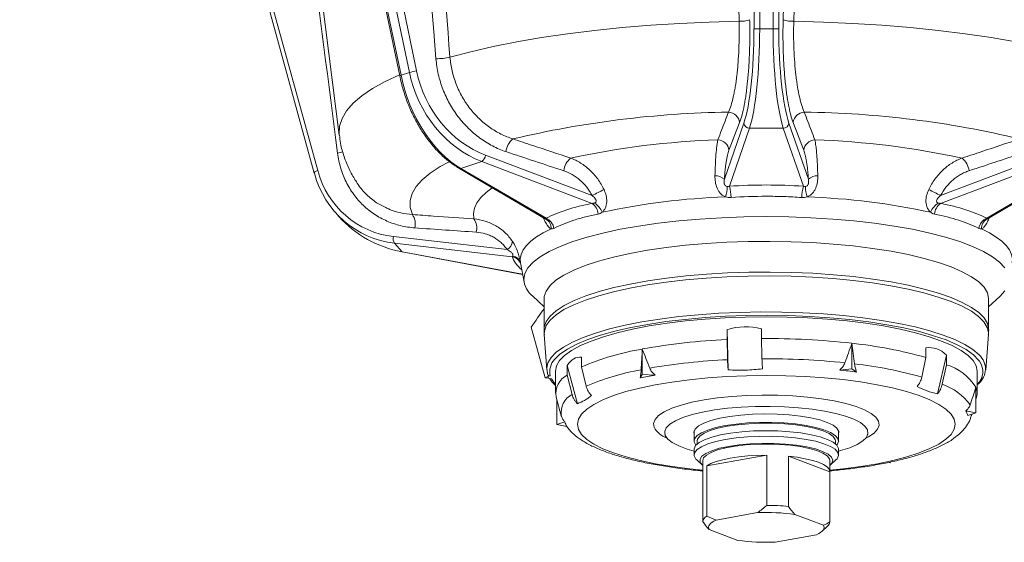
# Model space of a CAD drawing. Header units: millimetres. Extents: x 44 to 335, y -281 to 612.
# Tile 1 of 15: x 60 to 230, y -281 to -191. Entities that reach past the tile are written whole.
import ezdxf

# ---------------------------------------------------------------- set-up
doc = ezdxf.new("R2010")
doc.units = ezdxf.units.MM

msp = doc.modelspace()

# ---------------------------------------------------------------- linework, layer by layer
at = {"color": 7, "linetype": 'Continuous', "lineweight": 15}
for p, q in [((187.03, -192.47), (187.03, 9.72)), ((188.02, 9.72), (188.01, -192.47)), ((190.33, -192.47), (190.34, 9.72)), ((191.32, 9.72), (191.32, -192.47)), ((84.99, -3.41), (125.9, -200.49)), ((127.35, -200.02), (86.44, -2.94)), ((87.68, -2.66), (128.58, -199.75)), ((84.77, -3.52), (125.67, -200.6)), ((59.87, -31.81), (110.88, -217.44)), ((60.45, -31.35), (111.47, -216.98)), ((96.52, -64.03), (115.2, -210.89)), ((188.01, -192.47), (187.03, -192.47)), ((190.33, -192.47), (188.01, -192.47)), ((191.32, -192.47), (190.33, -192.47)), ((127.35, -200.02), (125.9, -200.49)), ((181.9, -218.5), (185.26, -208.79)), ((186.25, -209.68), (182.76, -219.73)), ((192.09, -209.68), (186.25, -209.68)), ((195.57, -219.73), (192.09, -209.68)), ((193.08, -208.79), (196.44, -218.5)), ((140.54, -214.36), (159, -221.35)), ((219.34, -221.36), (237.8, -214.36)), ((139.89, -215.45), (136.25, -216.64)), ((159, -222.7), (139.89, -215.45)), ((238.44, -215.46), (219.33, -222.7)), ((110.88, -217.44), (110.91, -217.48)), ((135.9, -216.59), (150.89, -225.36)), ((136.25, -216.64), (151.01, -225.29)), ((227.32, -225.29), (242.09, -216.64)), ((227.44, -225.37), (242.43, -216.59)), ((114.54, -224.28), (115.19, -225.01)), ((124.61, -228.47), (144.27, -230.71)), ((145.14, -231.94), (124.79, -229.62)), ((124.79, -229.62), (126.09, -231.09)), ((126.11, -231.12), (146.96, -235)), ((146.59, -232.99), (147.21, -236.38)), ((148.7, -238.78), (150.66, -240.61)), ((150.66, -239.25), (150.66, -244.56)), ((227.66, -240.61), (229.63, -238.78)), ((227.66, -244.56), (227.66, -239.25)), ((150.84, -252.94), (148.46, -244.16)), ((150.69, -245.42), (151.14, -251.54)), ((182.55, -251.54), (182.35, -244.62)), ((182.35, -246.3), (182.35, -244.62)), ((188.31, -246.13), (188.31, -244.45)), ((227.19, -251.54), (227.63, -245.42)), ((203.98, -251.38), (203.98, -246.94)), ((167.68, -252.38), (167.68, -247.94)), ((216.81, -249.41), (216.81, -247.73)), ((157.14, -251.04), (157.14, -249.36)), ((216.07, -252.81), (216.81, -249.41)), ((218.79, -255.71), (220.34, -248.98)), ((220.34, -250.66), (220.34, -248.98)), ((152.66, -251.81), (152.66, -255.58)), ((154.7, -252.46), (154.7, -250.78)), ((156.45, -257.42), (154.7, -250.78)), ((157.96, -254.4), (157.14, -251.04)), ((201.86, -251.6), (203.98, -251.38)), ((203.98, -251.38), (204.79, -251.93)), ((219.6, -254.06), (220.34, -250.66)), ((225.66, -255.58), (225.66, -251.81)), ((150.84, -252.94), (151.34, -252.7)), ((151.46, -252.99), (150.84, -252.94)), ((151.74, -252.57), (151.34, -252.7)), ((151.34, -252.7), (151.46, -252.99)), ((151.46, -252.99), (151.96, -253.09)), ((155.53, -255.82), (154.7, -252.46)), ((167.33, -252.96), (167.68, -252.38)), ((167.68, -252.38), (169.92, -252.47)), ((225.46, -259.02), (225.46, -254.58)), ((152.76, -256.26), (153.66, -259.5)), ((152.86, -261.01), (152.86, -256.65)), ((225.46, -256.65), (225.57, -256.26)), ((223.7, -258.65), (225.46, -259.02)), ((225.46, -259.02), (224.03, -259.48)), ((152.86, -261.01), (154.29, -260.56)), ((153.68, -259.57), (153.66, -259.5)), ((224.67, -259.5), (224.73, -259.26)), ((154.63, -261.38), (152.86, -261.01)), ((176.66, -262.14), (176.66, -263.88)), ((201.66, -263.88), (201.66, -262.14)), ((177.21, -263.88), (177.21, -264.38)), ((201.11, -264.38), (201.11, -263.88)), ((176.66, -265.33), (176.66, -266.3)), ((201.66, -266.3), (201.66, -265.33)), ((177.12, -267.16), (178.08, -268.06)), ((178.16, -267.26), (178.16, -269.19)), ((189.26, -266.35), (178.85, -268.21)), ((189.26, -275.04), (189.26, -266.35)), ((192.98, -266.52), (192.98, -275.22)), ((200.16, -269.22), (192.98, -266.52)), ((200.16, -269.19), (200.16, -267.26)), ((200.24, -268.06), (201.2, -267.16)), ((210.64, -267.66), (210.12, -267.63)), ((178.16, -269.17), (178.16, -269.22)), ((178.16, -277.86), (178.16, -269.17)), ((178.85, -268.21), (178.85, -276.9)), ((200.16, -277.91), (200.16, -269.22)), ((187.64, -276.3), (180.46, -277.58)), ((199.05, -278.46), (194.1, -276.6)), ((179.28, -279.25), (184.23, -281.1)), ((198.8, -279.55), (199.76, -278.65)), ((190.68, -281.41), (197.86, -280.13))]:
    msp.add_line(p, q, dxfattribs=at)
at = {"color": 8, "linetype": 'Continuous', "lineweight": 15}
msp.add_line((126.09, -231.09), (146.95, -234.98), dxfattribs=at)
at = {"color": 7, "linetype": 'Continuous', "lineweight": 15, "flags": 128}
for points in [[(134.38, -197.38), (137.99, -196.42), (141.86, -195.53), (145.95, -194.71), (150.25, -193.96), (154.75, -193.3), (159.41, -192.72), (164.22, -192.22), (169.15, -191.82), (174.18, -191.5), (179.28, -191.27), (184.43, -191.14)], [(193.91, -191.14), (199.06, -191.28), (204.16, -191.5), (209.19, -191.82), (214.12, -192.23), (218.93, -192.72), (223.59, -193.3), (228.09, -193.97), (232.39, -194.71), (236.48, -195.53), (240.34, -196.42), (243.95, -197.38)], [(147.16, -235.87), (147.34, -234.87), (147.88, -233.87), (148.77, -232.9), (150, -231.94), (151.56, -231.02), (153.45, -230.15), (155.65, -229.32), (158.12, -228.55), (160.87, -227.84), (163.85, -227.2), (167.05, -226.63), (170.44, -226.14), (173.99, -225.73), (177.67, -225.41), (181.44, -225.18), (185.29, -225.05), (189.16, -225), (193.04, -225.05), (196.88, -225.18), (200.66, -225.41), (204.33, -225.73), (207.88, -226.14), (211.27, -226.63), (214.47, -227.2), (217.46, -227.84), (220.2, -228.55), (222.68, -229.32), (224.87, -230.15), (226.76, -231.02), (228.33, -231.94), (229.56, -232.9), (230.45, -233.87)], [(150.66, -239.25), (150.69, -238.86), (151.02, -237.9), (151.7, -236.95), (152.73, -236.03), (154.1, -235.13), (155.8, -234.28), (157.81, -233.47), (160.12, -232.71), (162.69, -232.01), (165.51, -231.39), (168.56, -230.83), (171.79, -230.36), (175.19, -229.97), (178.72, -229.66), (182.34, -229.44), (186.03, -229.32), (189.75, -229.29), (193.46, -229.35), (197.13, -229.5), (200.73, -229.75), (204.22, -230.08), (207.57, -230.5), (210.75, -231), (213.73, -231.58), (216.47, -232.23), (218.96, -232.94), (221.18, -233.72), (223.09, -234.54), (224.69, -235.41), (225.95, -236.32), (226.88, -237.25), (227.45, -238.2)], [(126.09, -231.09), (126.11, -231.12), (126.11, -231.12)], [(227.45, -238.2), (227.66, -239.16), (227.66, -239.25)], [(230.45, -237.87), (229.63, -238.78)], [(226.08, -250.05), (225.93, -249.85), (225.02, -248.93), (223.77, -248.05), (222.19, -247.19), (220.3, -246.38), (218.12, -245.63), (215.66, -244.93), (212.95, -244.29), (210.02, -243.73), (206.89, -243.24), (203.59, -242.84), (200.15, -242.52), (196.61, -242.29), (193, -242.14), (189.36, -242.09), (185.71, -242.13), (182.09, -242.27), (178.54, -242.49), (175.09, -242.8), (171.78, -243.2), (168.63, -243.68), (165.67, -244.23), (162.94, -244.86), (160.45, -245.55), (158.24, -246.3), (156.32, -247.11), (154.71, -247.95), (153.42, -248.84), (152.48, -249.75)], [(152.66, -251.81), (152.84, -250.88), (153.36, -249.96), (154.23, -249.07), (155.44, -248.19), (156.97, -247.35), (158.81, -246.56), (160.95, -245.81), (163.35, -245.13), (166.01, -244.51), (168.88, -243.95), (171.96, -243.48), (175.19, -243.08), (178.57, -242.77), (182.04, -242.54), (185.58, -242.41), (189.16, -242.36), (192.74, -242.41), (196.28, -242.54), (199.76, -242.77), (203.13, -243.08), (206.37, -243.48), (209.44, -243.95), (212.32, -244.51), (214.97, -245.13), (217.38, -245.81), (219.51, -246.56), (221.35, -247.35), (222.88, -248.19), (224.09, -249.07), (224.96, -249.96), (225.49, -250.88), (225.66, -251.81)], [(182.44, -249.79), (182.43, -249.39), (182.35, -246.3)], [(188.41, -249.63), (188.4, -249.22), (188.31, -246.13)], [(151.28, -252.23), (151.13, -251.29), (151.24, -250.62)], [(176.66, -265.64), (175.43, -265.29), (174, -264.75), (172.88, -264.17), (172.09, -263.55), (171.65, -262.91), (171.56, -262.26), (171.83, -261.62), (172.46, -260.99), (173.42, -260.39), (174.71, -259.83), (176.29, -259.32), (178.13, -258.88), (180.2, -258.51), (182.45, -258.22), (184.83, -258.01), (187.31, -257.9)], [(187.31, -257.9), (189.82, -257.88), (192.32, -257.95), (194.75, -258.11), (197.07, -258.36), (199.23, -258.69), (201.18, -259.1), (202.89, -259.58), (204.32, -260.11), (205.44, -260.69), (206.23, -261.31), (206.68, -261.95), (206.76, -262.6), (206.49, -263.25), (205.87, -263.88), (204.9, -264.48), (203.61, -265.04), (202.03, -265.54), (201.66, -265.64)], [(176.66, -262.72), (176.61, -262.36), (176.84, -261.81), (177.42, -261.28), (178.34, -260.79), (179.57, -260.34), (181.08, -259.95), (182.82, -259.63), (184.74, -259.39), (186.79, -259.24), (188.9, -259.19), (191.03, -259.22), (193.1, -259.35), (195.05, -259.57), (196.84, -259.86), (198.41, -260.24), (199.71, -260.67), (200.71, -261.16), (201.37, -261.68), (201.69, -262.23), (201.66, -262.72)], [(177.21, -263.88), (177.26, -263.59), (177.64, -263.06), (178.37, -262.55), (179.42, -262.09), (180.77, -261.68), (182.38, -261.34), (184.19, -261.07), (186.15, -260.89), (188.2, -260.8), (190.29, -260.8), (192.34, -260.9), (194.29, -261.09), (196.09, -261.36), (197.67, -261.71), (199, -262.13), (200.03, -262.59), (200.73, -263.1), (201.07, -263.63), (201.11, -263.88)], [(201.34, -264.61), (201.41, -264.53), (201.66, -263.99), (201.55, -263.44), (201.08, -262.91), (200.27, -262.4), (199.14, -261.93), (197.73, -261.53), (196.06, -261.18), (194.2, -260.92), (192.2, -260.74), (190.1, -260.66), (187.98, -260.66), (185.9, -260.76), (183.91, -260.95), (182.06, -261.22)], [(176.66, -265.33), (176.67, -265.22), (176.92, -264.68), (177.52, -264.15), (178.46, -263.66), (179.7, -263.22), (181.22, -262.83), (182.96, -262.52), (184.89, -262.29), (186.93, -262.15), (189.04, -262.1), (191.16, -262.14), (193.21, -262.27), (195.15, -262.49), (196.92, -262.79), (198.47, -263.17), (199.74, -263.61), (200.72, -264.1), (201.36, -264.62), (201.64, -265.16), (201.66, -265.33)], [(182.06, -261.22), (180.43, -261.57), (179.04, -261.98), (177.95, -262.45), (177.18, -262.96), (176.75, -263.5), (176.68, -264.05), (176.97, -264.59), (176.98, -264.61)], [(177.12, -267.16), (176.97, -267.01), (176.68, -266.46), (176.75, -265.92), (177.18, -265.38), (177.95, -264.87), (179.04, -264.4), (180.43, -263.98), (182.06, -263.63)], [(182.06, -263.63), (183.91, -263.36), (185.9, -263.17), (187.98, -263.08), (190.1, -263.07), (192.2, -263.16), (194.2, -263.34), (196.06, -263.6), (197.73, -263.94), (199.14, -264.35), (200.27, -264.81), (201.08, -265.32), (201.55, -265.86), (201.66, -266.4), (201.41, -266.95), (201.2, -267.16)], [(182.63, -264.81), (181.05, -265.15), (179.72, -265.56), (178.7, -266.03), (178.02, -266.53), (177.69, -267.06), (177.73, -267.59), (178.14, -268.11), (178.16, -268.13)], [(178.16, -267.26), (178.3, -266.81), (178.79, -266.32), (179.61, -265.85), (180.73, -265.43), (182.13, -265.07), (183.75, -264.78), (185.55, -264.57), (187.46, -264.45), (189.43, -264.42), (191.39, -264.47), (193.28, -264.62), (195.03, -264.86), (196.6, -265.17), (197.93, -265.54), (198.97, -265.98), (199.7, -266.45), (200.1, -266.95), (200.16, -267.26)], [(200.16, -268.13), (200.52, -267.73), (200.66, -267.2), (200.43, -266.67), (199.84, -266.16), (198.91, -265.68), (197.67, -265.26), (196.15, -264.9), (194.4, -264.61), (192.49, -264.41), (190.47, -264.31), (188.41, -264.29), (186.38, -264.37), (184.43, -264.55), (182.63, -264.81)], [(189.26, -266.35), (187.58, -266.38), (185.94, -266.47), (184.37, -266.63), (182.92, -266.85), (181.61, -267.12), (180.48, -267.45), (179.55, -267.81), (178.85, -268.21)], [(200.16, -269.22), (200.05, -268.78), (199.68, -268.36), (199.06, -267.95), (198.22, -267.58), (197.16, -267.24), (195.91, -266.95), (194.51, -266.71), (192.98, -266.52)], [(180.46, -277.58), (180.08, -277.77), (179.76, -277.97), (179.51, -278.18), (179.33, -278.39), (179.21, -278.6), (179.16, -278.82), (179.19, -279.03), (179.28, -279.25)], [(197.86, -280.13), (198.24, -279.94), (198.56, -279.74), (198.81, -279.53), (199, -279.32), (199.11, -279.11), (199.16, -278.89), (199.14, -278.67), (199.05, -278.46)]]:
    msp.add_lwpolyline(points, dxfattribs=at)
at = {"color": 8, "linetype": 'Continuous', "lineweight": 15, "flags": 128}
for points in [[(115.2, -210.89), (115.17, -210.65), (115.25, -209.31), (115.69, -207.97), (116.48, -206.65), (117.64, -205.34), (119.14, -204.06), (120.98, -202.81), (123.16, -201.59), (125.64, -200.43)], [(125.9, -200.49), (125.8, -200.53), (125.73, -200.56), (125.69, -200.58), (125.67, -200.6), (125.67, -200.6)], [(127.87, -224.64), (127.49, -223.43), (127.48, -222.21), (127.82, -221), (128.51, -219.8), (129.56, -218.61), (130.95, -217.45), (132.67, -216.32), (134.23, -215.48)], [(111.47, -216.98), (111.32, -217.04), (111.19, -217.11), (111.07, -217.18), (110.98, -217.25), (110.92, -217.32), (110.89, -217.38), (110.88, -217.43), (110.88, -217.44)], [(138.51, -225.39), (138.43, -224.47), (138.6, -223.54), (139.03, -222.62), (139.7, -221.71), (140.62, -220.81), (141.71, -219.99)], [(146.59, -232.99), (146.54, -232.32), (146.69, -231.55), (147.04, -230.77), (147.61, -230.01), (148.38, -229.26), (149.36, -228.52), (150.53, -227.81), (151.9, -227.11)], [(226.43, -227.12), (227.8, -227.81), (228.97, -228.53), (229.94, -229.26), (230.72, -230.01), (231.28, -230.78), (231.64, -231.55), (231.78, -232.33), (231.74, -232.99)], [(150.66, -244.56), (150.7, -244.13), (151.04, -243.18), (151.73, -242.23), (152.78, -241.31), (154.16, -240.42), (155.87, -239.56), (157.88, -238.75), (160.19, -238), (162.77, -237.31), (165.6, -236.68), (168.64, -236.13), (171.88, -235.66), (175.27, -235.27), (178.8, -234.97), (182.42, -234.75), (186.11, -234.63), (189.82, -234.6), (193.53, -234.66), (197.19, -234.82), (200.79, -235.06), (204.27, -235.4), (207.61, -235.82), (210.78, -236.32), (213.75, -236.9), (216.5, -237.55), (218.98, -238.26), (221.19, -239.03), (223.1, -239.86), (224.69, -240.73), (225.96, -241.63), (226.88, -242.56), (227.45, -243.51), (227.66, -244.47), (227.66, -244.56)], [(227.63, -245.42), (227.64, -245.15), (227.42, -244.19), (226.85, -243.24), (225.93, -242.31), (224.67, -241.4), (223.07, -240.53), (221.16, -239.71), (218.94, -238.93), (216.45, -238.22), (213.71, -237.57), (210.73, -236.99), (207.56, -236.49), (204.21, -236.07), (200.72, -235.74), (197.13, -235.5), (193.46, -235.34), (189.74, -235.28), (186.03, -235.31), (182.34, -235.44), (178.72, -235.65), (175.19, -235.96), (171.8, -236.35), (168.57, -236.83), (165.52, -237.38), (162.7, -238.01), (160.13, -238.7), (157.83, -239.46), (155.82, -240.27), (154.12, -241.12), (152.75, -242.02), (151.72, -242.94), (151.04, -243.89), (150.72, -244.85), (150.69, -245.42)], [(151.24, -250.62), (151.33, -250.34), (151.88, -249.41), (152.78, -248.49), (154.01, -247.6), (155.57, -246.74), (157.44, -245.93), (159.6, -245.17), (162.03, -244.46), (164.71, -243.82), (167.62, -243.25), (170.73, -242.75), (174.01, -242.33), (177.43, -242), (180.96, -241.75), (184.56, -241.59), (188.21, -241.52), (191.86, -241.54), (195.49, -241.65), (199.06, -241.85), (202.54, -242.14), (205.9, -242.52), (209.1, -242.98), (212.12, -243.51), (214.92, -244.12), (217.49, -244.79), (219.79, -245.52), (221.82, -246.31), (223.54, -247.15), (224.94, -248.02), (226.01, -248.93), (226.29, -249.22)], [(151.96, -253.09), (152.61, -254.02), (152.66, -254.07)], [(178.16, -268.95), (175.89, -268.72), (172.84, -268.32), (169.96, -267.83), (167.3, -267.28), (164.88, -266.65), (162.72, -265.96), (160.86, -265.22), (159.3, -264.43), (158.07, -263.61), (157.18, -262.75), (156.65, -261.88), (156.46, -260.99), (156.64, -260.11), (157.17, -259.23), (158.06, -258.38), (159.28, -257.55), (160.83, -256.76), (162.69, -256.02), (164.84, -255.33), (167.26, -254.7), (169.92, -254.14), (172.79, -253.66), (175.84, -253.26), (179.03, -252.94), (182.34, -252.71), (185.72, -252.57), (189.13, -252.52), (192.55, -252.57), (195.93, -252.7), (199.24, -252.93), (202.44, -253.25), (205.49, -253.65), (208.36, -254.13), (211.02, -254.69), (213.44, -255.32), (215.6, -256), (217.47, -256.75), (219.02, -257.54), (220.25, -258.36), (221.14, -259.22), (221.68, -260.09), (221.68, -260.09)], [(169.72, -261.52), (169.62, -260.83), (169.89, -260.14), (170.51, -259.47), (171.48, -258.83), (172.78, -258.22), (174.39, -257.67), (176.27, -257.18), (178.39, -256.76), (180.71, -256.42), (183.19, -256.17), (185.78, -256), (188.43, -255.93), (191.1, -255.95), (193.73, -256.06), (196.28, -256.27), (198.69, -256.57), (200.93, -256.94), (202.94, -257.4), (204.7, -257.91), (206.17, -258.49), (207.33, -259.11), (208.14, -259.77), (208.6, -260.45), (208.7, -261.14), (208.44, -261.83), (207.81, -262.5), (206.84, -263.14), (206.4, -263.37)], [(221.68, -260.09), (221.86, -260.98), (221.68, -261.86), (221.15, -262.74), (220.27, -263.59), (219.04, -264.42), (217.49, -265.21), (215.63, -265.95), (213.48, -266.64), (211.06, -267.27), (208.4, -267.83), (205.53, -268.31), (202.49, -268.71), (200.16, -268.95)], [(224.72, -259.26), (224.66, -259.53), (224.65, -259.54)]]:
    msp.add_lwpolyline(points, dxfattribs=at)
at = {"color": 7, "linetype": 'Continuous', "lineweight": 15}
for centre, radius, start, end in [((184.63, -186.18), 4.97, 267.7515, 289.3605), ((193.72, -186.18), 4.97, 250.6283, 272.2487), ((132.1, -187.38), 10.25, 269.1365, 282.8565), ((129.88, -208.45), 8.8, 98.4788, 106.7452), ((185.21, -379.93), 173.07, 90.864, 103.341), ((182.48, -208.95), 2.07, 7.119, 86.5351), ((195.86, -208.95), 2.07, 93.4592, 172.8829), ((193.36, -377.88), 171.02, 76.5803, 89.2057), ((186.29, -208.64), 1.04, 188.1232, 267.6005), ((192.05, -208.64), 1.04, 272.3936, 351.8792), ((147.39, -214.13), 3.35, 129.1405, 173.2347), ((185.66, -354.8), 143.2, 91.954, 102.251), ((180.64, -213.75), 2.07, 7.0263, 85.9956), ((197.7, -213.75), 2.07, 93.9987, 172.9756), ((192.67, -354.75), 143.15, 77.7434, 88.0426), ((138.83, -214.09), 1.73, 307.9091, 351.0129), ((157.42, -217.45), 3.37, 129.5848, 173.3085), ((220.91, -217.45), 3.37, 6.6913, 50.3987), ((180.32, -220.32), 2.4, 49.1024, 91.2515), ((198.01, -220.32), 2.4, 88.739, 130.9081), ((175.71, -219.57), 6.7, 342.4762, 358.2202), ((174.19, -221.97), 8.86, 1.8596, 14.6389), ((204.13, -221.97), 8.84, 165.3391, 178.1402), ((202.62, -219.57), 6.69, 181.7583, 197.5229), ((171.75, -243.89), 25.89, 114.4118, 119.5107), ((186.22, -341.83), 120.32, 91.964, 102.241), ((192.11, -341.79), 120.28, 77.7533, 88.0327), ((206.56, -243.93), 25.93, 60.4892, 65.58), ((157.6, -224.68), 2.43, 2.9331, 54.6784), ((157.71, -225.38), 3.21, 20.5961, 58.4974), ((220.62, -225.38), 3.21, 121.4931, 159.4034), ((220.73, -224.68), 2.43, 125.3094, 177.0636), ((125.54, -226.25), 2.83, 345.8914, 34.7814), ((136.15, -227.01), 2.86, 346.2463, 34.3859), ((149.98, -227.04), 1.92, 357.6996, 59.45), ((150.13, -227.4), 2.29, 9.1782, 67.3239), ((228.2, -227.4), 2.29, 112.6682, 170.8195), ((228.35, -227.04), 1.92, 120.5402, 182.2939), ((125.9, -228.85), 1.35, 163.2687, 214.4744), ((143.35, -229.08), 1.87, 299.5738, 353.586), ((151.26, -235.57), 4.11, 184.174, 231.4294), ((187.17, -355.64), 109.45, 92.5274, 100.2569), ((189.35, -377.83), 131.7, 83.6225, 90.4515), ((196.14, -322.33), 75.79, 74.1781, 84.0651), ((175.05, -292.4), 45.06, 99.4029, 113.4177), ((187.37, -358.12), 108.44, 92.6035, 99.7717), ((189.32, -379.11), 129.48, 84.0353, 90.4015), ((196.33, -322.36), 72.3, 74.1558, 83.5587), ((223.8, -251.4), 3.3, 304.2391, 41.2497), ((174.92, -293.4), 42.53, 100.0741, 113.4955), ((191.34, -356.07), 105.01, 82.6368, 84.2458), ((217.66, -259.46), 9.2, 32.0645, 73.0996), ((156.33, -255.69), 3.62, 116.7917, 188.9117), ((182.53, -326.52), 75.12, 99.6622, 101.6739), ((216.67, -263.12), 9.52, 35.2183, 72.0557), ((223.13, -255.57), 2.53, 344.4036, 23.0468), ((221.19, -260.16), 2.92, 13.4808, 31.0443), ((157.13, -259.88), 2.92, 193.4808, 211.0443), ((189.21, -315.28), 40.24, 84.6257, 89.9323), ((179.48, -278.08), 1.34, 118.469, 170.8216), ((189.18, -312.02), 35.75, 82.0937, 92.4644), ((199.01, -277.76), 1.16, 310.2502, 352.611), ((189.15, -245.69), 35.75, 262.0937, 272.4644)]:
    msp.add_arc(centre, radius, start, end, dxfattribs=at)
at = {"color": 8, "linetype": 'Continuous', "lineweight": 15}
for centre, radius, start, end in [((114.17, -210.36), 3.73, 281.485, 296.504), ((136.14, -216.17), 0.482, 240.9416, 283.0299), ((144.99, -233.48), 1.67, 15.9571, 80.3668), ((144.81, -233.84), 1.93, 18.8876, 79.9496), ((154.76, -251.85), 3.1, 137.2413, 193.4844), ((223.64, -251.83), 3.02, 312.0803, 36.0728), ((157.17, -258.97), 3.55, 117.5441, 188.5336), ((173.47, -259.29), 4.36, 210.6469, 249.2221)]:
    msp.add_arc(centre, radius, start, end, dxfattribs=at)
at = {"color": 7, "linetype": 'Continuous', "lineweight": 15}
for centre, major_axis, ratio, start_param, end_param in [((183.79, -192.47), (0, 18.32), 0.176447, 3.612832, 4.712389), ((184.78, -192.47), (0, 19.32), 0.16732, 3.612832, 4.712389), ((193.56, -192.47), (0, 19.32), 0.167079, 1.570796, 2.670354), ((194.55, -192.47), (0, 18.32), 0.176207, 1.570796, 2.670354), ((138.47, -199.33), (-5.46, 18.53), 0.646362, 1.44423, 2.543788), ((143.95, -197.55), (-7.09, 17.98), 0.862758, 1.37356, 2.473118), ((144.43, -197.37), (-6.82, 17.01), 0.868541, 1.367953, 2.467511), ((128.38, -210.76), (10.27, 16.54), 0.904321, 2.444651, 3.544208), ((128, -210.57), (9.6, 15.78), 0.901827, 2.436872, 3.536429), ((189.16, -239.46), (42.94, 0), 0.464459, 1.420957, 1.720355), ((188.23, -239.57), (42.86, -8.06), 0.375437, 2.389409, 2.688807), ((190.1, -239.57), (42.86, 8.06), 0.375394, 0.452533, 0.751931), ((130.33, -212.98), (19.1, 4.33), 0.939039, 3.615232, 4.283818), ((189.16, -376.43), (-3.86, 132.35), 0.274241, 6.200416, 6.364985), ((189.16, -376.43), (29.06, 128.64), 0.171657, 6.180297, 6.344866), ((189.16, -376.43), (-32.81, 127.01), 0.125904, 6.236377, 6.400946)]:
    msp.add_ellipse(centre, major_axis=major_axis, ratio=ratio, start_param=start_param, end_param=end_param, dxfattribs=at)
at = {"color": 8, "linetype": 'Continuous', "lineweight": 15}
msp.add_ellipse((188, -239.84), major_axis=(42.93, -8.98), ratio=0.204462, start_param=3.258768, end_param=3.473741, dxfattribs=at)
at = {"color": 7, "linetype": 'Continuous', "lineweight": 15}
for points in [[(192.07, -190.87), (193.34, -140.27), (194.6, -89.67), (195.88, -39.07)], [(184.43, -191.14), (183.19, -140.54), (181.94, -89.94), (180.68, -39.35)], [(131.95, -197.63), (127.92, -147.38), (123.91, -97.12), (119.9, -46.87)], [(114.91, -214.02), (108.62, -165.05), (102.35, -116.08), (96.08, -67.1)], [(184.54, -208.69), (183.92, -210.3), (183.31, -211.9), (182.69, -213.5)], [(195.64, -213.5), (195.03, -211.9), (194.42, -210.3), (193.8, -208.69)], [(154.08, -217.06), (150.74, -215.96), (147.4, -214.85), (144.07, -213.73)], [(234.27, -213.73), (230.93, -214.85), (227.59, -215.96), (224.25, -217.06)], [(182.41, -219.78), (182.53, -219.79), (182.65, -219.77), (182.76, -219.73)], [(195.57, -219.73), (195.69, -219.77), (195.8, -219.79), (195.93, -219.78)], [(183.05, -221.69), (182.72, -221.71), (182.41, -221.68), (182.1, -221.59)], [(196.24, -221.59), (195.93, -221.68), (195.61, -221.71), (195.29, -221.69)], [(159, -222.7), (159.13, -222.7), (159.26, -222.69), (159.39, -222.65)], [(218.95, -222.65), (219.07, -222.69), (219.2, -222.7), (219.33, -222.7)], [(160.71, -224.25), (160.49, -224.41), (160.26, -224.51), (160.02, -224.55)], [(218.31, -224.56), (218.07, -224.51), (217.84, -224.41), (217.62, -224.25)], [(150.95, -225.38), (150.99, -225.37), (151, -225.34), (151.01, -225.29)], [(227.32, -225.29), (227.33, -225.34), (227.34, -225.38), (227.38, -225.39)], [(138.93, -227.69), (135.38, -227.45), (131.84, -227.2), (128.29, -226.94)], [(152.39, -227.03), (152.23, -227.11), (152.06, -227.14), (151.9, -227.11)], [(226.43, -227.12), (226.27, -227.15), (226.1, -227.12), (225.94, -227.03)], [(145.14, -231.94), (145.19, -231.92), (145.24, -231.89), (145.27, -231.83)], [(148.46, -244.16), (149.19, -243.07), (149.92, -241.99), (150.67, -240.95)], [(203.98, -246.94), (203.58, -248.07), (203.18, -249.2), (202.77, -250.32)], [(204.44, -250.52), (204.29, -249.33), (204.13, -248.13), (203.98, -246.94)], [(167.68, -247.94), (167.62, -249.14), (167.55, -250.33), (167.48, -251.53)], [(168.96, -251.25), (168.53, -250.15), (168.1, -249.04), (167.68, -247.94)], [(182.55, -251.54), (183.54, -251.61), (185.54, -251.63), (187.52, -251.5), (188.51, -251.38)], [(225.46, -254.58), (225.13, -255.6), (224.79, -256.62), (224.45, -257.63)], [(187.64, -276.3), (188.2, -275.91), (188.73, -275.49), (189.26, -275.04)], [(192.98, -275.22), (193.34, -275.71), (193.71, -276.17), (194.1, -276.6)], [(179.28, -279.25), (178.89, -278.82), (178.52, -278.35), (178.16, -277.86)], [(178.85, -276.9), (179.37, -277.16), (179.91, -277.39), (180.46, -277.58)], [(199.05, -278.46), (199.43, -278.32), (199.8, -278.13), (200.16, -277.91)]]:
    msp.add_open_spline(points, degree=3, dxfattribs=at)
for points, knots in [([(197.66, -39.35), (197.63, -40.67), (197.6, -41.99), (197.56, -43.31), (197.43, -48.58), (197.3, -53.86), (197.17, -59.14), (196.65, -80.26), (196.13, -101.37), (195.6, -122.48), (195.04, -145.37), (194.47, -168.26), (193.91, -191.14)], [0, 0, 0, 0, 0.004, 0.004, 0.004, 0.02, 0.02, 0.02, 0.084, 0.084, 0.084, 0.1533671, 0.1533671, 0.1533671, 0.1533671]), ([(122.3, -46.62), (122.4, -47.93), (122.51, -49.24), (122.61, -50.55), (123.03, -55.8), (123.45, -61.04), (123.87, -66.28), (125.55, -87.25), (127.23, -108.22), (128.91, -129.19), (130.73, -151.92), (132.55, -174.65), (134.38, -197.38)], [0, 0, 0, 0, 0.004, 0.004, 0.004, 0.02, 0.02, 0.02, 0.084, 0.084, 0.084, 0.1533671, 0.1533671, 0.1533671, 0.1533671]), ([(186.27, -190.87), (186.3, -191.78), (186.31, -192.69), (186.3, -194.06), (186.3, -194.52), (186.28, -195.44), (186.27, -195.89), (186.22, -197.24), (186.18, -198.11), (186.1, -199.39), (186.07, -199.81), (186, -200.65), (185.96, -201.06), (185.84, -202.25), (185.76, -203), (185.61, -204.06), (185.56, -204.41), (185.45, -205.07), (185.39, -205.39), (185.21, -206.32), (185.09, -206.87), (184.82, -207.87), (184.68, -208.31), (184.54, -208.69)], [0, 0, 0, 0, 0.125, 0.125, 0.1875, 0.1875, 0.25, 0.25, 0.375, 0.375, 0.4375, 0.4375, 0.5, 0.5, 0.625, 0.625, 0.6875, 0.6875, 0.75, 0.75, 0.875, 0.875, 1, 1, 1, 1]), ([(193.8, -208.69), (193.66, -208.31), (193.52, -207.87), (193.32, -207.12), (193.25, -206.85), (193.13, -206.29), (193.07, -206), (192.89, -205.07), (192.78, -204.41), (192.63, -203.35), (192.59, -202.98), (192.5, -202.23), (192.46, -201.83), (192.34, -200.63), (192.27, -199.81), (192.16, -198.1), (192.12, -197.22), (192.06, -195.41), (192.04, -194.5), (192.04, -192.69), (192.05, -191.78), (192.07, -190.87)], [0, 0, 0, 0, 0.125, 0.125, 0.1875, 0.1875, 0.25, 0.25, 0.375, 0.375, 0.4375, 0.4375, 0.5, 0.5, 0.625, 0.625, 0.75, 0.75, 0.875, 0.875, 1, 1, 1, 1]), ([(182.6, -206.88), (182.76, -206.54), (182.91, -206.15), (183.18, -205.28), (183.31, -204.79), (183.5, -203.98), (183.56, -203.7), (183.67, -203.11), (183.73, -202.81), (183.88, -201.87), (183.97, -201.21), (184.1, -200.16), (184.14, -199.79), (184.21, -199.06), (184.24, -198.69), (184.32, -197.55), (184.37, -196.78), (184.43, -195.19), (184.45, -194.38), (184.46, -192.76), (184.45, -191.95), (184.43, -191.14)], [0, 0, 0, 0, 0.125, 0.125, 0.25, 0.25, 0.3125, 0.3125, 0.375, 0.375, 0.5, 0.5, 0.5625, 0.5625, 0.625, 0.625, 0.75, 0.75, 0.875, 0.875, 1, 1, 1, 1]), ([(193.91, -191.14), (193.89, -191.95), (193.88, -192.76), (193.89, -194.36), (193.91, -195.17), (193.97, -196.77), (194.02, -197.55), (194.13, -199.05), (194.2, -199.78), (194.32, -200.84), (194.37, -201.19), (194.46, -201.85), (194.51, -202.18), (194.66, -203.11), (194.78, -203.7), (194.96, -204.51), (195.03, -204.77), (195.16, -205.26), (195.22, -205.5), (195.43, -206.15), (195.58, -206.54), (195.73, -206.88)], [0, 0, 0, 0, 0.125, 0.125, 0.25, 0.25, 0.375, 0.375, 0.5, 0.5, 0.5625, 0.5625, 0.625, 0.625, 0.75, 0.75, 0.8125, 0.8125, 0.875, 0.875, 1, 1, 1, 1]), ([(144.07, -213.73), (143.27, -213.47), (142.5, -213.14), (141.38, -212.56), (141.01, -212.35), (140.28, -211.89), (139.91, -211.65), (138.86, -210.88), (138.19, -210.31), (137.25, -209.39), (136.94, -209.06), (136.35, -208.39), (136.07, -208.04), (135.25, -206.96), (134.75, -206.2), (133.87, -204.62), (133.48, -203.79), (132.83, -202.07), (132.56, -201.2), (132.16, -199.43), (132.02, -198.54), (131.95, -197.63)], [0, 0, 0, 0, 0.125, 0.125, 0.1875, 0.1875, 0.25, 0.25, 0.375, 0.375, 0.4375, 0.4375, 0.5, 0.5, 0.625, 0.625, 0.75, 0.75, 0.875, 0.875, 1, 1, 1, 1]), ([(134.38, -197.38), (134.45, -198.18), (134.57, -198.97), (134.93, -200.53), (135.17, -201.3), (135.76, -202.82), (136.1, -203.55), (136.9, -204.95), (137.34, -205.61), (138.08, -206.57), (138.34, -206.87), (138.87, -207.46), (139.14, -207.74), (139.99, -208.56), (140.59, -209.05), (141.54, -209.72), (141.87, -209.94), (142.52, -210.33), (142.86, -210.51), (143.87, -211.02), (144.57, -211.3), (145.28, -211.53)], [0, 0, 0, 0, 0.125, 0.125, 0.25, 0.25, 0.375, 0.375, 0.5, 0.5, 0.5625, 0.5625, 0.625, 0.625, 0.75, 0.75, 0.8125, 0.8125, 0.875, 0.875, 1, 1, 1, 1]), ([(125.67, -200.6), (125.77, -201.02), (126.04, -202.24), (126.64, -204.23), (127.53, -206.51), (128.6, -208.68), (129.83, -210.7), (131.2, -212.54), (132.7, -214.16), (134.27, -215.55), (135.37, -216.25), (135.9, -216.59)], [0, 0, 0, 0, 0.061789, 0.178643, 0.295663, 0.412905, 0.53048, 0.64848, 0.766957, 0.885911, 1, 1, 1, 1]), ([(180.78, -211.68), (180.99, -211.13), (181.2, -210.58), (181.41, -210.03), (181.81, -208.98), (182.2, -207.93), (182.6, -206.88)], [0, 0, 0, 0, 0.004, 0.004, 0.004, 0.01164403, 0.01164403, 0.01164403, 0.01164403]), ([(195.73, -206.88), (195.94, -207.43), (196.15, -207.98), (196.36, -208.53), (196.76, -209.58), (197.16, -210.63), (197.56, -211.68)], [0, 0, 0, 0, 0.004, 0.004, 0.004, 0.01164403, 0.01164403, 0.01164403, 0.01164403]), ([(115.24, -210.89), (115.29, -211.36), (115.44, -212.63), (116.01, -214.6), (116.86, -216.77), (117.61, -218.06), (117.98, -218.71)], [0, 0, 0, 0, 0.165134, 0.44468, 0.724669, 1, 1, 1, 1]), ([(145.28, -211.53), (146.42, -211.91), (147.57, -212.29), (148.71, -212.67), (150.9, -213.4), (153.09, -214.13), (155.28, -214.86)], [0, 0, 0, 0, 0.004, 0.004, 0.004, 0.01164403, 0.01164403, 0.01164403, 0.01164403]), ([(180.27, -217.91), (180.28, -217.22), (180.3, -216.57), (180.35, -215.64), (180.36, -215.34), (180.4, -214.76), (180.42, -214.48), (180.48, -213.68), (180.53, -213.2), (180.62, -212.56), (180.65, -212.36), (180.71, -212), (180.75, -211.83), (180.78, -211.68)], [0, 0, 0, 0, 0.25, 0.25, 0.375, 0.375, 0.5, 0.5, 0.75, 0.75, 0.875, 0.875, 1, 1, 1, 1]), ([(197.56, -211.68), (197.62, -211.98), (197.69, -212.34), (197.77, -212.98), (197.8, -213.2), (197.85, -213.68), (197.87, -213.94), (197.94, -214.74), (197.97, -215.32), (198.02, -216.25), (198.03, -216.57), (198.05, -217.23), (198.06, -217.57), (198.06, -217.92)], [0, 0, 0, 0, 0.25, 0.25, 0.375, 0.375, 0.5, 0.5, 0.75, 0.75, 0.875, 0.875, 1, 1, 1, 1]), ([(223.06, -214.86), (224.2, -214.48), (225.35, -214.1), (226.49, -213.72), (228.68, -212.99), (230.87, -212.26), (233.06, -211.53)], [0, 0, 0, 0, 0.004, 0.004, 0.004, 0.01164403, 0.01164403, 0.01164403, 0.01164403]), ([(128.29, -226.94), (127.45, -226.88), (126.62, -226.75), (125.42, -226.46), (125.02, -226.34), (124.23, -226.08), (123.85, -225.93), (122.71, -225.43), (121.98, -225.04), (120.96, -224.36), (120.62, -224.11), (119.98, -223.6), (119.66, -223.32), (118.75, -222.45), (118.2, -221.83), (117.22, -220.48), (116.78, -219.75), (116.01, -218.21), (115.7, -217.41), (115.21, -215.76), (115.02, -214.9), (114.91, -214.02)], [0, 0, 0, 0, 0.125, 0.125, 0.1875, 0.1875, 0.25, 0.25, 0.375, 0.375, 0.4375, 0.4375, 0.5, 0.5, 0.625, 0.625, 0.75, 0.75, 0.875, 0.875, 1, 1, 1, 1]), ([(182.69, -213.5), (182.65, -213.62), (182.6, -213.75), (182.51, -214.04), (182.47, -214.2), (182.35, -214.71), (182.27, -215.09), (182.17, -215.73), (182.14, -215.96), (182.08, -216.43), (182.05, -216.67), (181.97, -217.42), (181.93, -217.94), (181.9, -218.5)], [0, 0, 0, 0, 0.125, 0.125, 0.25, 0.25, 0.5, 0.5, 0.625, 0.625, 0.75, 0.75, 1, 1, 1, 1]), ([(196.44, -218.5), (196.42, -218.22), (196.4, -217.95), (196.36, -217.42), (196.34, -217.16), (196.26, -216.41), (196.2, -215.94), (196.1, -215.3), (196.06, -215.1), (195.99, -214.71), (195.95, -214.53), (195.82, -214.03), (195.74, -213.74), (195.64, -213.5)], [0, 0, 0, 0, 0.125, 0.125, 0.25, 0.25, 0.5, 0.5, 0.625, 0.625, 0.75, 0.75, 1, 1, 1, 1]), ([(155.28, -214.86), (155.88, -215.08), (156.45, -215.36), (157.28, -215.88), (157.55, -216.07), (158.08, -216.48), (158.34, -216.7), (159.09, -217.39), (159.54, -217.91), (160.16, -218.76), (160.36, -219.06), (160.72, -219.67), (160.89, -219.98), (161.05, -220.31)], [0, 0, 0, 0, 0.25, 0.25, 0.375, 0.375, 0.5, 0.5, 0.75, 0.75, 0.875, 0.875, 1, 1, 1, 1]), ([(217.28, -220.31), (217.59, -219.66), (217.96, -219.06), (218.57, -218.21), (218.79, -217.94), (219.25, -217.42), (219.49, -217.17), (220.23, -216.47), (220.76, -216.06), (221.59, -215.54), (221.88, -215.38), (222.46, -215.1), (222.76, -214.97), (223.06, -214.86)], [0, 0, 0, 0, 0.25, 0.25, 0.375, 0.375, 0.5, 0.5, 0.75, 0.75, 0.875, 0.875, 1, 1, 1, 1]), ([(159, -221.35), (158.86, -221.09), (158.72, -220.84), (158.4, -220.35), (158.23, -220.12), (157.7, -219.44), (157.31, -219.04), (156.68, -218.49), (156.46, -218.31), (156, -217.99), (155.77, -217.85), (155.07, -217.45), (154.58, -217.23), (154.08, -217.06)], [0, 0, 0, 0, 0.125, 0.125, 0.25, 0.25, 0.5, 0.5, 0.625, 0.625, 0.75, 0.75, 1, 1, 1, 1]), ([(182.1, -221.59), (181.93, -221.52), (181.77, -221.44), (181.47, -221.24), (181.33, -221.11), (181.08, -220.84), (180.97, -220.7), (180.78, -220.39), (180.69, -220.22), (180.48, -219.71), (180.39, -219.35), (180.28, -218.63), (180.26, -218.27), (180.27, -217.91)], [0, 0, 0, 0, 0.125, 0.125, 0.25, 0.25, 0.375, 0.375, 0.5, 0.5, 0.75, 0.75, 1, 1, 1, 1]), ([(198.06, -217.92), (198.07, -218.27), (198.05, -218.63), (197.94, -219.35), (197.85, -219.71), (197.64, -220.22), (197.56, -220.39), (197.36, -220.7), (197.25, -220.85), (197, -221.11), (196.87, -221.23), (196.57, -221.44), (196.4, -221.53), (196.24, -221.59)], [0, 0, 0, 0, 0.25, 0.25, 0.5, 0.5, 0.625, 0.625, 0.75, 0.75, 0.875, 0.875, 1, 1, 1, 1]), ([(224.25, -217.06), (224, -217.15), (223.75, -217.24), (223.26, -217.46), (223.02, -217.59), (222.31, -217.99), (221.86, -218.31), (221.23, -218.86), (221.02, -219.05), (220.63, -219.47), (220.44, -219.68), (219.92, -220.35), (219.6, -220.84), (219.34, -221.36)], [0, 0, 0, 0, 0.125, 0.125, 0.25, 0.25, 0.5, 0.5, 0.625, 0.625, 0.75, 0.75, 1, 1, 1, 1]), ([(118.02, -218.68), (118.22, -219.03), (118.8, -220.04), (120.12, -221.41), (121.69, -222.68), (122.82, -223.21), (123.29, -223.43)], [0, 0, 0, 0, 0.160284, 0.474379, 0.783171, 1, 1, 1, 1]), ([(181.9, -218.5), (181.88, -218.61), (181.86, -218.72), (181.85, -218.95), (181.85, -219.07), (181.88, -219.26), (181.89, -219.33), (181.94, -219.46), (181.98, -219.53), (182.08, -219.65), (182.14, -219.69), (182.27, -219.76), (182.34, -219.77), (182.41, -219.78)], [0, 0, 0, 0, 0.25, 0.25, 0.5, 0.5, 0.625, 0.625, 0.75, 0.75, 0.875, 0.875, 1, 1, 1, 1]), ([(195.93, -219.78), (195.99, -219.77), (196.06, -219.76), (196.19, -219.69), (196.26, -219.65), (196.35, -219.53), (196.39, -219.46), (196.44, -219.33), (196.46, -219.26), (196.49, -219.07), (196.49, -218.95), (196.47, -218.72), (196.46, -218.61), (196.44, -218.5)], [0, 0, 0, 0, 0.125, 0.125, 0.25, 0.25, 0.375, 0.375, 0.5, 0.5, 0.75, 0.75, 1, 1, 1, 1]), ([(159.39, -222.65), (159.45, -222.62), (159.52, -222.59), (159.62, -222.5), (159.66, -222.44), (159.69, -222.31), (159.68, -222.24), (159.65, -222.1), (159.62, -222.04), (159.51, -221.86), (159.42, -221.74), (159.22, -221.54), (159.11, -221.44), (159, -221.35)], [0, 0, 0, 0, 0.125, 0.125, 0.25, 0.25, 0.375, 0.375, 0.5, 0.5, 0.75, 0.75, 1, 1, 1, 1]), ([(161.05, -220.31), (161.21, -220.64), (161.34, -220.99), (161.5, -221.7), (161.54, -222.07), (161.51, -222.61), (161.49, -222.79), (161.41, -223.13), (161.36, -223.3), (161.22, -223.62), (161.13, -223.77), (160.94, -224.03), (160.83, -224.15), (160.71, -224.25)], [0, 0, 0, 0, 0.25, 0.25, 0.5, 0.5, 0.625, 0.625, 0.75, 0.75, 0.875, 0.875, 1, 1, 1, 1]), ([(195.29, -221.69), (194.27, -221.61), (193.25, -221.56), (191.21, -221.49), (190.18, -221.47), (187.11, -221.47), (185.08, -221.54), (183.05, -221.69)], [0, 0, 0, 0, 0.25, 0.25, 0.5, 0.5, 1, 1, 1, 1]), ([(217.62, -224.25), (217.5, -224.15), (217.39, -224.04), (217.2, -223.77), (217.11, -223.62), (216.97, -223.3), (216.92, -223.14), (216.84, -222.79), (216.82, -222.61), (216.79, -222.07), (216.83, -221.7), (217, -220.99), (217.12, -220.64), (217.28, -220.31)], [0, 0, 0, 0, 0.125, 0.125, 0.25, 0.25, 0.375, 0.375, 0.5, 0.5, 0.75, 0.75, 1, 1, 1, 1]), ([(219.34, -221.36), (219.22, -221.45), (219.12, -221.54), (218.92, -221.75), (218.82, -221.86), (218.71, -222.04), (218.68, -222.1), (218.65, -222.24), (218.64, -222.31), (218.67, -222.44), (218.71, -222.5), (218.82, -222.59), (218.88, -222.63), (218.95, -222.65)], [0, 0, 0, 0, 0.25, 0.25, 0.5, 0.5, 0.625, 0.625, 0.75, 0.75, 0.875, 0.875, 1, 1, 1, 1]), ([(127.87, -224.64), (129.09, -224.72), (130.31, -224.81), (131.52, -224.9), (133.85, -225.07), (136.18, -225.23), (138.51, -225.39)], [0, 0, 0, 0, 0.004, 0.004, 0.004, 0.01164403, 0.01164403, 0.01164403, 0.01164403]), ([(160.02, -224.55), (159.27, -224.7), (158.55, -224.86), (157.15, -225.22), (156.48, -225.41), (154.57, -226.04), (153.42, -226.51), (152.39, -227.03)], [0, 0, 0, 0, 0.25, 0.25, 0.5, 0.5, 1, 1, 1, 1]), ([(225.94, -227.03), (225.43, -226.77), (224.88, -226.52), (223.73, -226.05), (223.12, -225.83), (221.2, -225.21), (219.81, -224.85), (218.31, -224.56)], [0, 0, 0, 0, 0.25, 0.25, 0.5, 0.5, 1, 1, 1, 1]), ([(138.51, -225.39), (139.19, -225.45), (139.85, -225.58), (140.8, -225.88), (141.11, -225.99), (141.72, -226.26), (142.02, -226.41), (142.88, -226.91), (143.41, -227.3), (144.14, -227.98), (144.38, -228.23), (144.81, -228.74), (145.02, -229.01), (145.2, -229.29)], [0, 0, 0, 0, 0.25, 0.25, 0.375, 0.375, 0.5, 0.5, 0.75, 0.75, 0.875, 0.875, 1, 1, 1, 1]), ([(150.88, -225.37), (150.89, -225.38), (150.98, -225.4), (151.03, -225.47), (151.03, -225.47), (151.03, -225.47)], [0, 0, 0, 0, 0.142529, 0.743211, 1, 1, 1, 1]), ([(150.89, -225.36), (150.9, -225.37), (150.93, -225.39), (150.94, -225.39), (150.95, -225.38)], [0, 0, 0, 0, 0.25744, 1, 1, 1, 1]), ([(227.29, -225.48), (227.29, -225.48), (227.31, -225.46), (227.38, -225.39), (227.48, -225.35), (227.52, -225.34)], [0, 0, 0, 0, 0.287848, 0.741151, 1, 1, 1, 1]), ([(227.38, -225.39), (227.39, -225.39), (227.4, -225.39), (227.43, -225.37), (227.44, -225.37)], [0, 0, 0, 0, 0.72328, 1, 1, 1, 1]), ([(144.27, -230.71), (144.12, -230.48), (143.95, -230.27), (143.6, -229.86), (143.42, -229.67), (142.83, -229.14), (142.41, -228.83), (141.72, -228.45), (141.48, -228.33), (140.99, -228.13), (140.74, -228.04), (139.99, -227.82), (139.47, -227.73), (138.93, -227.69)], [0, 0, 0, 0, 0.125, 0.125, 0.25, 0.25, 0.5, 0.5, 0.625, 0.625, 0.75, 0.75, 1, 1, 1, 1]), ([(145.2, -229.29), (145.4, -229.58), (145.57, -229.89), (145.89, -230.54), (146.03, -230.88), (146.21, -231.41), (146.26, -231.58), (146.36, -231.93), (146.4, -232.1), (146.47, -232.42), (146.51, -232.58), (146.56, -232.86), (146.59, -232.99), (146.61, -233.1)], [0, 0, 0, 0, 0.25, 0.25, 0.5, 0.5, 0.625, 0.625, 0.75, 0.75, 0.875, 0.875, 1, 1, 1, 1]), ([(145.27, -231.83), (145.28, -231.8), (145.29, -231.75), (145.29, -231.65), (145.28, -231.59), (145.22, -231.46), (145.18, -231.39), (145.08, -231.27), (145.03, -231.22), (144.86, -231.07), (144.75, -230.99), (144.51, -230.84), (144.39, -230.77), (144.27, -230.71)], [0, 0, 0, 0, 0.125, 0.125, 0.25, 0.25, 0.375, 0.375, 0.5, 0.5, 0.75, 0.75, 1, 1, 1, 1]), ([(150.68, -244.56), (150.67, -244.64), (150.65, -244.93), (150.69, -245.22), (150.73, -245.43)], [0, 0, 0, 0, 0.282512, 1, 1, 1, 1]), ([(227.59, -245.44), (227.63, -245.19), (227.68, -244.9), (227.66, -244.6), (227.65, -244.56)], [0, 0, 0, 0, 0.853536, 1, 1, 1, 1]), ([(182.55, -251.54), (182.52, -251.29), (182.5, -251), (182.46, -250.41), (182.45, -250.1), (182.44, -249.79)], [0, 0, 0, 0, 0.5, 0.5, 1, 1, 1, 1]), ([(188.51, -251.38), (188.49, -251.12), (188.47, -250.84), (188.43, -250.25), (188.42, -249.94), (188.41, -249.63)], [0, 0, 0, 0, 0.5, 0.5, 1, 1, 1, 1]), ([(202.77, -250.32), (202.68, -250.57), (202.55, -250.8), (202.24, -251.23), (202.06, -251.42), (201.86, -251.6)], [0, 0, 0, 0, 0.5, 0.5, 1, 1, 1, 1]), ([(204.79, -251.93), (204.72, -251.73), (204.65, -251.51), (204.53, -251.03), (204.48, -250.78), (204.44, -250.52)], [0, 0, 0, 0, 0.5, 0.5, 1, 1, 1, 1]), ([(151.28, -252.23), (151.29, -252.31), (151.31, -252.38), (151.37, -252.48), (151.42, -252.52), (151.55, -252.6), (151.65, -252.6), (151.74, -252.57)], [0, 0, 0, 0, 0.25, 0.25, 0.5, 0.5, 1, 1, 1, 1]), ([(167.48, -251.53), (167.47, -251.79), (167.45, -252.04), (167.39, -252.52), (167.36, -252.75), (167.33, -252.96)], [0, 0, 0, 0, 0.5, 0.5, 1, 1, 1, 1]), ([(169.92, -252.47), (169.71, -252.31), (169.52, -252.13), (169.19, -251.72), (169.06, -251.49), (168.96, -251.25)], [0, 0, 0, 0, 0.5, 0.5, 1, 1, 1, 1]), ([(151.62, -253.01), (151.66, -253.09), (151.86, -253.46), (152.2, -253.81), (152.46, -254.09)], [0, 0, 0, 0, 0.21054, 1, 1, 1, 1]), ([(215.26, -254.45), (215.36, -254.34), (215.45, -254.22), (215.62, -253.96), (215.7, -253.83), (215.83, -253.55), (215.9, -253.4), (216, -253.11), (216.04, -252.96), (216.07, -252.81)], [0, 0, 0, 0, 0.25, 0.25, 0.5, 0.5, 0.75, 0.75, 1, 1, 1, 1]), ([(152.46, -254.09), (152.48, -254.12), (152.53, -254.18), (152.61, -254.24), (152.66, -254.28)], [0, 0, 0, 0, 0.409741, 1, 1, 1, 1]), ([(158.88, -256), (158.77, -255.89), (158.67, -255.77), (158.48, -255.53), (158.39, -255.4), (158.24, -255.13), (158.17, -254.99), (158.05, -254.7), (158, -254.55), (157.96, -254.4)], [0, 0, 0, 0, 0.25, 0.25, 0.5, 0.5, 0.75, 0.75, 1, 1, 1, 1]), ([(215.26, -254.45), (215.83, -254.75), (216.41, -255), (217.59, -255.42), (218.19, -255.59), (218.79, -255.71)], [0, 0, 0, 0, 0.5, 0.5, 1, 1, 1, 1]), ([(218.79, -255.71), (218.89, -255.59), (218.98, -255.47), (219.15, -255.22), (219.23, -255.08), (219.37, -254.81), (219.43, -254.66), (219.53, -254.36), (219.57, -254.21), (219.6, -254.06)], [0, 0, 0, 0, 0.25, 0.25, 0.5, 0.5, 0.75, 0.75, 1, 1, 1, 1]), ([(156.45, -257.42), (156.33, -257.31), (156.23, -257.19), (156.04, -256.95), (155.95, -256.82), (155.8, -256.55), (155.73, -256.41), (155.61, -256.12), (155.57, -255.97), (155.53, -255.82)], [0, 0, 0, 0, 0.25, 0.25, 0.5, 0.5, 0.75, 0.75, 1, 1, 1, 1]), ([(156.45, -257.42), (156.88, -257.27), (157.29, -257.07), (157.9, -256.72), (158.1, -256.59), (158.5, -256.31), (158.69, -256.16), (158.88, -256)], [0, 0, 0, 0, 0.5, 0.5, 0.75, 0.75, 1, 1, 1, 1]), ([(224.45, -257.63), (224.38, -257.85), (224.27, -258.05), (224.01, -258.39), (223.86, -258.53), (223.7, -258.65)], [0, 0, 0, 0, 0.5, 0.5, 1, 1, 1, 1]), ([(154.29, -260.56), (154.16, -260.45), (154.04, -260.31), (153.83, -259.98), (153.74, -259.79), (153.68, -259.57)], [0, 0, 0, 0, 0.5, 0.5, 1, 1, 1, 1]), ([(221.87, -263.23), (222.25, -262.94), (222.99, -262.35), (223.83, -261.31), (224.4, -260.38), (224.56, -259.77), (224.61, -259.57)], [0, 0, 0, 0, 0.302899, 0.606223, 0.877586, 1, 1, 1, 1]), ([(154.61, -261.38), (154.75, -261.58), (155.17, -262.17), (156.11, -263.01), (157.46, -263.98), (159.17, -264.88), (161.18, -265.72), (163.42, -266.48), (165.87, -267.14), (168.49, -267.72), (171.27, -268.23), (174.21, -268.65), (176.52, -268.93), (177.87, -269.04), (178.16, -269.06)], [0, 0, 0, 0, 0.0406954, 0.1197141, 0.2095651, 0.3080292, 0.4078026, 0.5054281, 0.6011494, 0.6955329, 0.7890062, 0.8818568, 0.9742779, 1, 1, 1, 1]), ([(171.57, -262.68), (171.57, -262.68), (171.56, -262.66), (171.57, -262.68), (171.57, -262.69)], [0, 0, 0, 0, 0.502884, 1, 1, 1, 1]), ([(200.16, -269.06), (201.11, -268.97), (203.09, -268.78), (205.96, -268.4), (208.79, -267.93), (211.44, -267.38), (213.92, -266.76), (216.19, -266.06), (218.27, -265.28), (220.11, -264.39), (221.31, -263.72), (221.82, -263.27), (221.87, -263.23)], [0, 0, 0, 0, 0.098321, 0.206084, 0.314217, 0.422875, 0.532278, 0.642749, 0.754775, 0.869063, 0.986443, 1, 1, 1, 1]), ([(206.73, -262.78), (206.75, -262.72), (206.78, -262.65), (206.76, -262.67), (206.75, -262.68)], [0, 0, 0, 0, 0.8149, 1, 1, 1, 1])]:
    msp.add_open_spline(points, degree=3, knots=knots, dxfattribs=at)
at = {"color": 8, "linetype": 'Continuous', "lineweight": 15}
for points, knots in [([(123.29, -223.43), (123.5, -223.54), (124.9, -224.29), (126.5, -224.48), (127.87, -224.64)], [0, 0, 0, 0, 0.150962, 1, 1, 1, 1]), ([(151.9, -227.11), (151.76, -227.04), (151.6, -226.96), (151.29, -226.62), (150.98, -226.12), (150.68, -225.52), (150.53, -225.19), (150.51, -225.14)], [0, 0, 0, 0, 0.2626627, 0.3141438, 0.6416067, 0.9498718, 1, 1, 1, 1]), ([(227.82, -225.15), (227.69, -225.41), (227.44, -225.96), (227.05, -226.62), (226.71, -226.99), (226.5, -227.09), (226.43, -227.12)], [0, 0, 0, 0, 0.289139, 0.599403, 0.864824, 1, 1, 1, 1])]:
    msp.add_open_spline(points, degree=3, knots=knots, dxfattribs=at)

doc.saveas('drawing.dxf')
